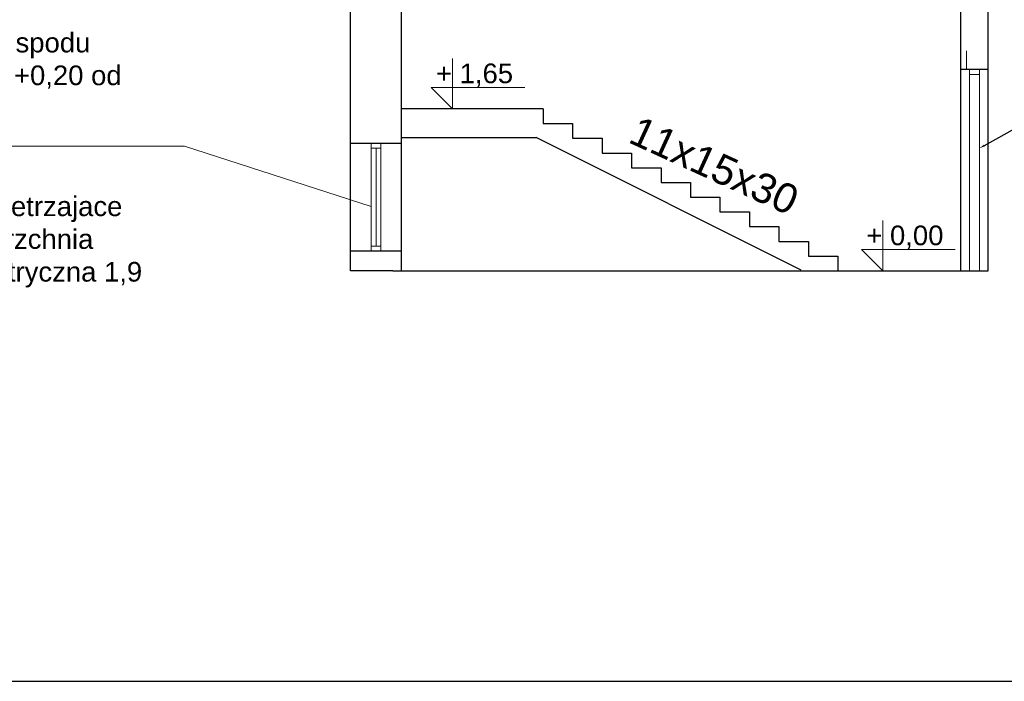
# Model space of a CAD drawing. Header units: millimetres. Extents: x 2341 to 31069, y -7915 to 10644.
# Tile 43 of 105: x 10216 to 11218, y 7774 to 8448. Entities that reach past the tile are written whole.
import ezdxf
from ezdxf import colors
from ezdxf.entities.mleader import LeaderData, LeaderLine
from ezdxf.math import Vec2, Vec3

# ---------------------------------------------------------------- set-up
doc = ezdxf.new("R2010")
doc.units = ezdxf.units.MM
doc.layers.add('opisy', color=5, linetype='Continuous', lineweight=5)
doc.layers.add('ściany nośne', color=1, linetype='Continuous', lineweight=25)
doc.styles.get("Standard").update_dxf_attribs({"font": 'ARIAL.TTF'})

msp = doc.modelspace()

# ---------------------------------------------------------------- linework, layer by layer
at = {"layer": 'opisy'}
for p, q in [((10656.3, 8408.2), (10656.3, 8356.8)), ((11179.5, 8396.8), (11179.5, 8415.8)), ((10656.3, 8356.8), (10634.7, 8378.4)), ((10634.7, 8378.4), (10729.9, 8378.4)), ((11094.3, 8243.2), (11094.3, 8191.8)), ((11094.3, 8191.8), (11072.7, 8213.4)), ((11072.7, 8213.4), (11167.9, 8213.4))]:
    msp.add_line(p, q, dxfattribs=at)
msp.add_lwpolyline([(10573.5, 8257.5), (10383.5, 8318.7), (10113.9, 8318.7)], dxfattribs=at)
at = {"layer": 'ściany nośne'}
for p, q in [((10552.5, 8191.8), (10552.5, 8833.8)), ((11201.5, 8191.8), (11201.5, 8833.8)), ((10604.5, 8191.8), (10604.5, 8809.8)), ((11173.5, 8191.8), (11173.5, 8809.8)), ((11201.5, 8396.8), (11173.5, 8396.8)), ((10748.5, 8356.8), (10604.5, 8356.8)), ((10748.5, 8356.8), (10748.5, 8341.8)), ((10748.5, 8341.8), (10778.5, 8341.8)), ((10778.5, 8341.8), (10778.5, 8326.8)), ((10604.5, 8327.5), (10741.3, 8327.5)), ((11011.3, 8192.5), (10741.3, 8327.5)), ((10552.5, 8321.8), (10604.5, 8321.8)), ((10778.5, 8326.8), (10808.5, 8326.8)), ((10808.5, 8326.8), (10808.5, 8311.8)), ((10808.5, 8311.8), (10838.5, 8311.8)), ((10838.5, 8311.8), (10838.5, 8296.8)), ((10838.5, 8296.8), (10868.5, 8296.8)), ((10868.5, 8296.8), (10868.5, 8281.8)), ((10868.5, 8281.8), (10898.5, 8281.8)), ((10898.5, 8281.8), (10898.5, 8266.8)), ((10898.5, 8266.8), (10928.5, 8266.8)), ((10928.5, 8266.8), (10928.5, 8251.8)), ((10928.5, 8251.8), (10958.5, 8251.8)), ((10958.5, 8251.8), (10958.5, 8236.8)), ((10958.5, 8236.8), (10988.5, 8236.8)), ((10988.5, 8236.8), (10988.5, 8221.8)), ((10988.5, 8221.8), (11018.5, 8221.8)), ((11018.5, 8221.8), (11018.5, 8206.8)), ((10604.5, 8211.8), (10552.5, 8211.8)), ((11018.5, 8206.8), (11048.5, 8206.8)), ((11048.5, 8206.8), (11048.5, 8191.8)), ((10595.5, 8191.8), (10552.5, 8191.8)), ((10595.5, 8191.8), (11173.5, 8191.8)), ((11025.5, 8191.8), (11055.5, 8191.8)), ((11173.5, 8191.8), (11201.5, 8191.8))]:
    msp.add_line(p, q, dxfattribs=at)
at = {"layer": 'ściany nośne', "color": 3, "lineweight": 18}
for p, q in [((11182.5, 8396.8), (11182.5, 8391.8)), ((11182.5, 8396.8), (11182.5, 8191.8)), ((11182.5, 8391.8), (11192.5, 8391.8)), ((11192.5, 8396.8), (11192.5, 8391.8)), ((11192.5, 8396.8), (11192.5, 8191.8)), ((10573.5, 8321.8), (10573.5, 8316.8)), ((10573.5, 8321.8), (10573.5, 8211.8)), ((10583.5, 8321.8), (10583.5, 8316.8)), ((10583.5, 8321.8), (10583.5, 8211.8)), ((10573.5, 8316.8), (10583.5, 8316.8)), ((10578.5, 8316.8), (10578.5, 8216.8)), ((10573.5, 8216.8), (10583.5, 8216.8))]:
    msp.add_line(p, q, dxfattribs=at)
at = {"layer": 'ściany nośne', "color": 0}
msp.add_line((9271.4, 7773.9), (13371, 7773.8), dxfattribs=at)

# ---------------------------------------------------------------- texts
at = {"layer": 'opisy', "lineweight": 15, "insert": (10118.4, 8567.6), "char_height": 20, "width": 238.116, "attachment_point": 1}
msp.add_mtext('Otwór napowietrzający o wymiarch 2,00 x 1,10 m \\Przędna spodu otworu +0,20 od podłogi\\P\\Pokno napowietrzajace (powierzchnia geometryczna 1,9 m2) ', dxfattribs=at)
at = {"layer": 'opisy', "char_height": 20, "width": 86.53, "attachment_point": 1}
for s, insert in [('+ 1,65', (10639.5, 8402.9)), ('+ 0,00', (11077.5, 8237.9))]:
    msp.add_mtext(s, dxfattribs=dict(at, insert=insert))
at = {"layer": 'opisy', "insert": (10846.3, 8350.5), "char_height": 30, "width": 367.962, "attachment_point": 1, "rotation": 335.4721}
msp.add_mtext('11x15x30', dxfattribs=at)

# ---------------------------------------------------------------- leaders
at = {"layer": 'opisy'}
ml = msp.add_multileader_mtext('Standard', dxfattribs=at)
ml.set_content('Drzwi o szer. 100cm i wys. \\P200cm w świetle ościeżnicy EI 30')
ml.set_leader_properties()
ml.build(insert=Vec2(0, 0))
ml.multileader.update_dxf_attribs({"arrow_head_size": 6})
ctx = ml.context
ctx.base_point, ctx.char_height, ctx.arrow_head_size, ctx.plane_origin = Vec3(11284.9, 8655.7), 20, 6, Vec3(11966.1, 8607.9)
notes = []
notes.append((ctx, [(0, (1, 1, 0), (11276.9, 8655.7), (1, 0), 8, [(0, [(11155, 8587.1)], 0, [])])]))
ctx.mtext.insert, ctx.mtext.flow_direction = Vec3(11286.9, 8668.6), 5
ml = msp.add_multileader_mtext('Standard', dxfattribs=at)
ml.set_content('Drzwi o szer. 120cm i wys. \\P200cm w świetle ościeżnicy EI 30')
ml.set_leader_properties()
ml.build(insert=Vec2(0, 0))
ml.multileader.update_dxf_attribs({"arrow_head_size": 6})
ctx = ml.context
ctx.base_point, ctx.char_height, ctx.arrow_head_size, ctx.plane_origin = Vec3(11322.4, 8385.2), 20, 6, Vec3(12003.6, 8337.4)
notes.append((ctx, [(0, (1, 1, 0), (11314.4, 8385.2), (1, 0), 8, [(0, [(11192.5, 8316.6)], 0, [])])]))
ctx.mtext.insert, ctx.mtext.flow_direction = Vec3(11324.4, 8398.2), 5
for ctx, leaders in notes:
    for number, flags, end, landing, length, lines in leaders:
        leader = LeaderData()
        leader.index, (leader.has_last_leader_line, leader.has_dogleg_vector, leader.attachment_direction) = number, flags
        leader.last_leader_point, leader.dogleg_vector, leader.dogleg_length = Vec3(end), Vec3(landing), length
        for number, points, colour, breaks in lines:
            line = LeaderLine()
            line.index, line.vertices, line.color, line.breaks = number, Vec3.list(points), colors.encode_raw_color(colour), breaks
            leader.lines.append(line)
        ctx.leaders.append(leader)

doc.saveas('drawing.dxf')
